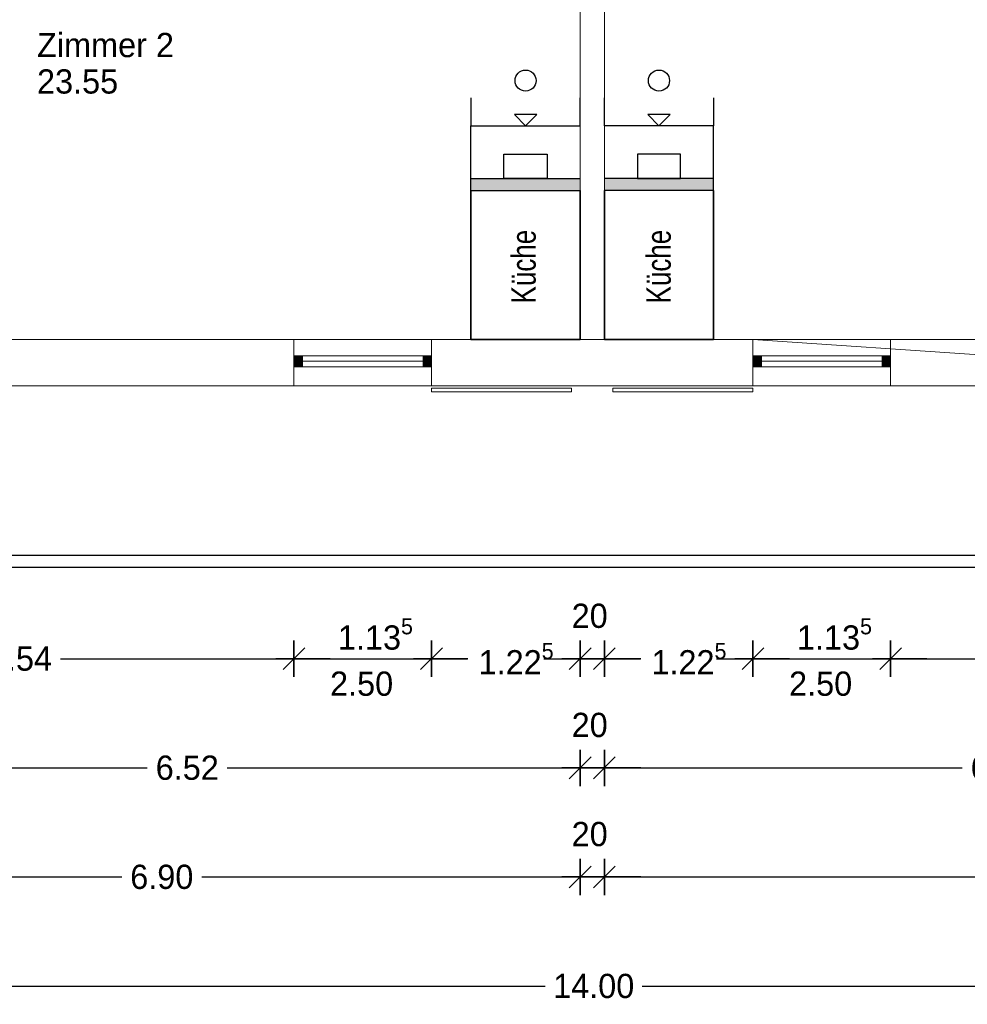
# Model space of a CAD drawing. Header units: metres. Extents: x -13 to 178, y 23 to 52.
# Tile 2 of 9: x 161.08 to 168.89, y 23.38 to 31.5. Entities that reach past the tile are written whole.
import ezdxf

# ---------------------------------------------------------------- set-up
doc = ezdxf.new("R2010")
doc.units = ezdxf.units.M
doc.header["$XCLIPFRAME"] = 2
doc.header["$PDMODE"] = 65
doc.linetypes.add('AUSGEZOGEN', pattern=[0])
for name, color, linetype, lineweight in [('Allgemein01', 7, 'AUSGEZOGEN', 13), ('Allgemein03', 7, 'AUSGEZOGEN', 25), ('Bolzen', 12, 'AUSGEZOGEN', 25), ('Design', 7, 'AUSGEZOGEN', 18), ('Fenster', 7, 'AUSGEZOGEN', 13), ('Fensterbank', 7, 'AUSGEZOGEN', 13), ('Pfosten_ Stützen', 7, 'AUSGEZOGEN', 13), ('Standard', 7, 'AUSGEZOGEN', 25), ('Treppe', 7, 'AUSGEZOGEN', 13), ('Verschattung', 7, 'AUSGEZOGEN', 13), ('Wand Holz nicht tragend', 7, 'AUSGEZOGEN', 13), ('Wand Holz tragend', 7, 'AUSGEZOGEN', 13)]:
    doc.layers.add(name, color=color, linetype=linetype, lineweight=lineweight)
doc.styles.add('Posterama Text Light', font='txt')
doc.dimstyles.new('DIMSTYLE_3', dxfattribs={"dimtxt": 0.2, "dimasz": 0.3, "dimexe": 0, "dimexo": 1e-06, "dimgap": 0.1, "dimtad": 0, "dimdec": 3, "dimrnd": 0.005, "dimzin": 0, "dimdsep": 46, "dimtxsty": 'Posterama Text Light', "dimblk1": 'ALL_ML_STRICH', "dimblk2": 'ALL_ML_STRICH', "dimsah": 1, "dimcen": 0, "dimse1": 1, "dimse2": 1, "dimclrd": 7, "dimclre": 7, "dimclrt": 7, "dimadec": 0, "dimazin": 0, "dimtfac": 1, "dimtdec": 0, "dimtix": 1, "dimtmove": 2, "dimatfit": 3, "dimfxl": 0, "dimtzin": 0, "dimlwd": 0, "dimlwe": 25, "dimarcsym": 0})
doc.dimstyles.new('DIMSTYLE_5', dxfattribs={"dimtxt": 0.2, "dimasz": 0.3, "dimexe": 0, "dimexo": 1e-06, "dimgap": 0.1, "dimtad": 0, "dimrnd": 0.005, "dimzin": 0, "dimdsep": 46, "dimtxsty": 'Posterama Text Light', "dimblk1": 'ALL_ML_STRICH', "dimblk2": 'ALL_ML_STRICH', "dimsah": 1, "dimcen": 0, "dimse1": 1, "dimse2": 1, "dimclrd": 7, "dimclre": 7, "dimclrt": 7, "dimadec": 0, "dimazin": 0, "dimtfac": 1, "dimtdec": 0, "dimtix": 1, "dimtmove": 2, "dimatfit": 3, "dimfxl": 0, "dimtzin": 0, "dimlwd": 0, "dimlwe": 25, "dimarcsym": 0})
doc.dimstyles.new('DIMSTYLE_6', dxfattribs={"dimtxt": 0.2, "dimasz": 0.3, "dimexe": 0, "dimexo": 1e-06, "dimgap": 0.1, "dimtad": 2, "dimdec": 1, "dimlfac": 100, "dimrnd": 0.5, "dimzin": 0, "dimdsep": 46, "dimtxsty": 'Posterama Text Light', "dimblk1": 'ALL_ML_STRICH', "dimblk2": 'ALL_ML_STRICH', "dimsah": 1, "dimcen": 0, "dimse1": 1, "dimse2": 1, "dimclrd": 7, "dimclre": 7, "dimclrt": 7, "dimadec": 0, "dimazin": 0, "dimtfac": 1, "dimtdec": 0, "dimtix": 1, "dimtmove": 2, "dimatfit": 3, "dimfxl": 0, "dimtvp": 1.2, "dimtzin": 0, "dimlwd": 0, "dimlwe": 25, "dimarcsym": 0})
doc.dimstyles.new('DIMSTYLE_7', dxfattribs={"dimtxt": 0.2, "dimasz": 0.3, "dimexe": 0, "dimexo": 1e-06, "dimgap": 0.1, "dimtad": 0, "dimrnd": 0.005, "dimzin": 0, "dimdsep": 46, "dimtxsty": 'Posterama Text Light', "dimblk1": 'ALL_ML_STRICH', "dimblk2": 'ALL_ML_STRICH', "dimsah": 1, "dimcen": 0, "dimse1": 1, "dimse2": 1, "dimclrd": 7, "dimclre": 7, "dimclrt": 7, "dimadec": 0, "dimazin": 0, "dimtfac": 1, "dimtdec": 0, "dimtix": 1, "dimtmove": 2, "dimatfit": 3, "dimfxl": 0, "dimtzin": 0, "dimlwd": 0, "dimlwe": 25, "dimarcsym": 0})
doc.dimstyles.new('DIMSTYLE_8', dxfattribs={"dimtxt": 0.2, "dimasz": 0.3, "dimexe": 0, "dimexo": 1e-06, "dimgap": 0.1, "dimtad": 2, "dimdec": 3, "dimrnd": 0.005, "dimzin": 0, "dimdsep": 46, "dimtxsty": 'Posterama Text Light', "dimblk1": 'ALL_ML_STRICH', "dimblk2": 'ALL_ML_STRICH', "dimsah": 1, "dimcen": 0, "dimse1": 1, "dimse2": 1, "dimclrd": 7, "dimclre": 7, "dimclrt": 7, "dimadec": 0, "dimazin": 0, "dimtfac": 1, "dimtdec": 0, "dimtix": 1, "dimtmove": 2, "dimatfit": 3, "dimfxl": 0, "dimtzin": 0, "dimlwd": 0, "dimlwe": 25, "dimarcsym": 0})
doc.dimstyles.new('DIMSTYLE_9', dxfattribs={"dimtxt": 0.2, "dimasz": 0.3, "dimexe": 0, "dimexo": 1e-06, "dimgap": 0.1, "dimtad": 2, "dimdec": 3, "dimrnd": 0.005, "dimzin": 0, "dimdsep": 46, "dimtxsty": 'Posterama Text Light', "dimblk1": 'ALL_ML_STRICH', "dimblk2": 'ALL_ML_STRICH', "dimsah": 1, "dimcen": 0, "dimse1": 1, "dimse2": 1, "dimclrd": 7, "dimclre": 7, "dimclrt": 7, "dimadec": 0, "dimazin": 0, "dimtfac": 1, "dimtdec": 0, "dimtix": 1, "dimtmove": 2, "dimatfit": 3, "dimfxl": 0, "dimtzin": 0, "dimlwd": 0, "dimlwe": 25, "dimarcsym": 0})
picture_1 = doc.add_image_def('image1.jpg', size_in_pixel=(256, 256))

# ---------------------------------------------------------------- blocks, each defined once
blk = doc.blocks.new('ALL_ML_STRICH')
at = {"color": 0, "linetype": 'ByBlock', "lineweight": -2}
for p, q in [((-0.3, -0.3), (0.3, 0.3)), ((0, -0.5), (0, 0.5)), ((-1, 0), (0.5, 0))]:
    blk.add_line(p, q, dxfattribs=at)
blk = doc.blocks.new('*D16')
at = {"layer": 'DEFPOINTS', "color": 7, "linetype": 'AUSGEZOGEN', "lineweight": 25}
for p in [(159.1778, 28.8619), (165.6978, 28.8619), (159.1778, 25.33)]:
    blk.add_point(p, dxfattribs=at)
at = {"layer": 'Standard', "color": 7, "linetype": 'AUSGEZOGEN', "lineweight": -2}
for p, q in [((159.1778, 25.33), (162.1284, 25.33)), ((162.7884, 25.33), (165.6978, 25.33))]:
    blk.add_line(p, q, dxfattribs=at)
at = {"layer": 'Standard', "color": 7, "linetype": 'AUSGEZOGEN', "lineweight": 25, "xscale": 0.3, "yscale": 0.3, "zscale": 0.3, "rotation": 180}
blk.add_blockref('ALL_ML_STRICH', (159.1778, 25.33), dxfattribs=at)
at = {"layer": 'Standard', "color": 7, "linetype": 'AUSGEZOGEN', "lineweight": 25, "xscale": 0.3, "yscale": 0.3, "zscale": 0.3}
blk.add_blockref('ALL_ML_STRICH', (165.6978, 25.33), dxfattribs=at)
at = {"layer": 'Standard', "color": 7, "linetype": 'AUSGEZOGEN', "lineweight": 25, "insert": (162.4584, 25.33), "char_height": 0.2, "width": 0.8, "attachment_point": 5, "style": 'Posterama Text Light'}
blk.add_mtext('\\A1;{\\A1;{6.52\\H0.132000;\\S^ ;}}', dxfattribs=at)
blk = doc.blocks.new('*D17')
at = {"layer": 'DEFPOINTS', "color": 7, "linetype": 'AUSGEZOGEN', "lineweight": 25}
for p in [(165.6978, 28.8619), (165.8978, 28.8619), (165.6978, 25.33)]:
    blk.add_point(p, dxfattribs=at)
at = {"layer": 'Standard', "color": 7, "linetype": 'AUSGEZOGEN', "lineweight": -2}
blk.add_line((165.6978, 25.33), (165.8978, 25.33), dxfattribs=at)
at = {"layer": 'Standard', "color": 7, "linetype": 'AUSGEZOGEN', "lineweight": 25, "xscale": 0.3, "yscale": 0.3, "zscale": 0.3, "rotation": 180}
blk.add_blockref('ALL_ML_STRICH', (165.6978, 25.33), dxfattribs=at)
at = {"layer": 'Standard', "color": 7, "linetype": 'AUSGEZOGEN', "lineweight": 25, "xscale": 0.3, "yscale": 0.3, "zscale": 0.3}
blk.add_blockref('ALL_ML_STRICH', (165.8978, 25.33), dxfattribs=at)
at = {"layer": 'Standard', "color": 7, "linetype": 'AUSGEZOGEN', "lineweight": 25, "insert": (165.7766, 25.6828), "char_height": 0.2, "width": 0.8, "attachment_point": 5, "style": 'Posterama Text Light'}
blk.add_mtext('\\A1;{\\A1;{20\\H0.132000;\\S^ ;}}', dxfattribs=at)
blk = doc.blocks.new('*D18')
at = {"layer": 'DEFPOINTS', "color": 7, "linetype": 'AUSGEZOGEN', "lineweight": 25}
for p in [(165.8978, 28.8619), (172.4178, 28.8619), (165.8978, 25.33)]:
    blk.add_point(p, dxfattribs=at)
at = {"layer": 'Standard', "color": 7, "linetype": 'AUSGEZOGEN', "lineweight": -2}
for p, q in [((165.8978, 25.33), (168.8484, 25.33)), ((169.5084, 25.33), (172.4178, 25.33))]:
    blk.add_line(p, q, dxfattribs=at)
at = {"layer": 'Standard', "color": 7, "linetype": 'AUSGEZOGEN', "lineweight": 25, "xscale": 0.3, "yscale": 0.3, "zscale": 0.3, "rotation": 180}
blk.add_blockref('ALL_ML_STRICH', (165.8978, 25.33), dxfattribs=at)
at = {"layer": 'Standard', "color": 7, "linetype": 'AUSGEZOGEN', "lineweight": 25, "xscale": 0.3, "yscale": 0.3, "zscale": 0.3}
blk.add_blockref('ALL_ML_STRICH', (172.4178, 25.33), dxfattribs=at)
at = {"layer": 'Standard', "color": 7, "linetype": 'AUSGEZOGEN', "lineweight": 25, "insert": (169.1784, 25.33), "char_height": 0.2, "width": 0.8, "attachment_point": 5, "style": 'Posterama Text Light'}
blk.add_mtext('\\A1;{\\A1;{6.52\\H0.132000;\\S^ ;}}', dxfattribs=at)
blk = doc.blocks.new('*D20')
at = {"layer": 'DEFPOINTS', "color": 7, "linetype": 'AUSGEZOGEN', "lineweight": 25}
for p in [(165.6978, 28.8619), (158.7978, 28.4819), (158.7978, 24.43)]:
    blk.add_point(p, dxfattribs=at)
at = {"layer": 'Standard', "color": 7, "linetype": 'AUSGEZOGEN', "lineweight": -2}
for p, q in [((158.7978, 24.43), (161.9184, 24.43)), ((162.5784, 24.43), (165.6978, 24.43))]:
    blk.add_line(p, q, dxfattribs=at)
at = {"layer": 'Standard', "color": 7, "linetype": 'AUSGEZOGEN', "lineweight": 25, "xscale": 0.3, "yscale": 0.3, "zscale": 0.3, "rotation": 180}
blk.add_blockref('ALL_ML_STRICH', (158.7978, 24.43), dxfattribs=at)
at = {"layer": 'Standard', "color": 7, "linetype": 'AUSGEZOGEN', "lineweight": 25, "xscale": 0.3, "yscale": 0.3, "zscale": 0.3}
blk.add_blockref('ALL_ML_STRICH', (165.6978, 24.43), dxfattribs=at)
at = {"layer": 'Standard', "color": 7, "linetype": 'AUSGEZOGEN', "lineweight": 25, "insert": (162.2484, 24.43), "char_height": 0.2, "width": 0.8, "attachment_point": 5, "style": 'Posterama Text Light'}
blk.add_mtext('\\A1;{\\A1;{6.90\\H0.132000;\\S^ ;}}', dxfattribs=at)
blk = doc.blocks.new('*D21')
at = {"layer": 'DEFPOINTS', "color": 7, "linetype": 'AUSGEZOGEN', "lineweight": 25}
for p in [(165.6978, 28.8619), (165.8978, 28.8619), (165.6978, 24.43)]:
    blk.add_point(p, dxfattribs=at)
at = {"layer": 'Standard', "color": 7, "linetype": 'AUSGEZOGEN', "lineweight": -2}
blk.add_line((165.6978, 24.43), (165.8978, 24.43), dxfattribs=at)
at = {"layer": 'Standard', "color": 7, "linetype": 'AUSGEZOGEN', "lineweight": 25, "xscale": 0.3, "yscale": 0.3, "zscale": 0.3, "rotation": 180}
blk.add_blockref('ALL_ML_STRICH', (165.6978, 24.43), dxfattribs=at)
at = {"layer": 'Standard', "color": 7, "linetype": 'AUSGEZOGEN', "lineweight": 25, "xscale": 0.3, "yscale": 0.3, "zscale": 0.3}
blk.add_blockref('ALL_ML_STRICH', (165.8978, 24.43), dxfattribs=at)
at = {"layer": 'Standard', "color": 7, "linetype": 'AUSGEZOGEN', "lineweight": 25, "insert": (165.7766, 24.7828), "char_height": 0.2, "width": 0.8, "attachment_point": 5, "style": 'Posterama Text Light'}
blk.add_mtext('\\A1;{\\A1;{20\\H0.132000;\\S^ ;}}', dxfattribs=at)
blk = doc.blocks.new('*D22')
at = {"layer": 'DEFPOINTS', "color": 7, "linetype": 'AUSGEZOGEN', "lineweight": 25}
for p in [(165.8978, 28.8619), (172.7978, 28.4819), (165.8978, 24.43)]:
    blk.add_point(p, dxfattribs=at)
at = {"layer": 'Standard', "color": 7, "linetype": 'AUSGEZOGEN', "lineweight": -2}
for p, q in [((165.8978, 24.43), (169.0184, 24.43)), ((169.6784, 24.43), (172.7978, 24.43))]:
    blk.add_line(p, q, dxfattribs=at)
at = {"layer": 'Standard', "color": 7, "linetype": 'AUSGEZOGEN', "lineweight": 25, "xscale": 0.3, "yscale": 0.3, "zscale": 0.3, "rotation": 180}
blk.add_blockref('ALL_ML_STRICH', (165.8978, 24.43), dxfattribs=at)
at = {"layer": 'Standard', "color": 7, "linetype": 'AUSGEZOGEN', "lineweight": 25, "xscale": 0.3, "yscale": 0.3, "zscale": 0.3}
blk.add_blockref('ALL_ML_STRICH', (172.7978, 24.43), dxfattribs=at)
at = {"layer": 'Standard', "color": 7, "linetype": 'AUSGEZOGEN', "lineweight": 25, "insert": (169.3484, 24.43), "char_height": 0.2, "width": 0.8, "attachment_point": 5, "style": 'Posterama Text Light'}
blk.add_mtext('\\A1;{\\A1;{6.90\\H0.132000;\\S^ ;}}', dxfattribs=at)
blk = doc.blocks.new('*D23')
at = {"layer": 'DEFPOINTS', "color": 7, "linetype": 'AUSGEZOGEN', "lineweight": 25}
for p in [(158.7978, 28.4819), (172.7978, 28.4819), (158.7978, 23.53)]:
    blk.add_point(p, dxfattribs=at)
at = {"layer": 'Standard', "color": 7, "linetype": 'AUSGEZOGEN', "lineweight": -2}
for p, q in [((158.7978, 23.53), (165.4096, 23.53)), ((166.2096, 23.53), (172.7978, 23.53))]:
    blk.add_line(p, q, dxfattribs=at)
at = {"layer": 'Standard', "color": 7, "linetype": 'AUSGEZOGEN', "lineweight": 25, "xscale": 0.3, "yscale": 0.3, "zscale": 0.3, "rotation": 180}
blk.add_blockref('ALL_ML_STRICH', (158.7978, 23.53), dxfattribs=at)
at = {"layer": 'Standard', "color": 7, "linetype": 'AUSGEZOGEN', "lineweight": 25, "xscale": 0.3, "yscale": 0.3, "zscale": 0.3}
blk.add_blockref('ALL_ML_STRICH', (172.7978, 23.53), dxfattribs=at)
at = {"layer": 'Standard', "color": 7, "linetype": 'AUSGEZOGEN', "lineweight": 25, "insert": (165.8096, 23.53), "char_height": 0.2, "width": 1, "attachment_point": 5, "style": 'Posterama Text Light'}
blk.add_mtext('\\A1;{\\A1;{14.00\\H0.132000;\\S^ ;}}', dxfattribs=at)
blk = doc.blocks.new('*D28')
at = {"layer": 'DEFPOINTS', "color": 7, "linetype": 'AUSGEZOGEN', "lineweight": 25}
for p in [(158.7978, 28.4819), (163.3378, 28.4819), (158.7978, 26.23)]:
    blk.add_point(p, dxfattribs=at)
at = {"layer": 'Standard', "color": 7, "linetype": 'AUSGEZOGEN', "lineweight": -2}
for p, q in [((158.7978, 26.23), (160.753, 26.23)), ((161.413, 26.23), (163.3378, 26.23))]:
    blk.add_line(p, q, dxfattribs=at)
at = {"layer": 'Standard', "color": 7, "linetype": 'AUSGEZOGEN', "lineweight": 25, "xscale": 0.3, "yscale": 0.3, "zscale": 0.3, "rotation": 180}
blk.add_blockref('ALL_ML_STRICH', (158.7978, 26.23), dxfattribs=at)
at = {"layer": 'Standard', "color": 7, "linetype": 'AUSGEZOGEN', "lineweight": 25, "xscale": 0.3, "yscale": 0.3, "zscale": 0.3}
blk.add_blockref('ALL_ML_STRICH', (163.3378, 26.23), dxfattribs=at)
at = {"layer": 'Standard', "color": 7, "linetype": 'AUSGEZOGEN', "lineweight": 25, "insert": (161.083, 26.23), "char_height": 0.2, "width": 0.8, "attachment_point": 5, "style": 'Posterama Text Light'}
blk.add_mtext('\\A1;{\\A1;{4.54\\H0.132000;\\S^ ;}}', dxfattribs=at)
blk = doc.blocks.new('*D29')
at = {"layer": 'DEFPOINTS', "color": 7, "linetype": 'AUSGEZOGEN', "lineweight": 25}
for p in [(163.3378, 28.4819), (164.4728, 28.4819), (163.3378, 26.23)]:
    blk.add_point(p, dxfattribs=at)
at = {"layer": 'Standard', "color": 7, "linetype": 'AUSGEZOGEN', "lineweight": -2}
blk.add_line((163.3378, 26.23), (164.4728, 26.23), dxfattribs=at)
at = {"layer": 'Standard', "color": 7, "linetype": 'AUSGEZOGEN', "lineweight": 25, "xscale": 0.3, "yscale": 0.3, "zscale": 0.3, "rotation": 180}
blk.add_blockref('ALL_ML_STRICH', (163.3378, 26.23), dxfattribs=at)
at = {"layer": 'Standard', "color": 7, "linetype": 'AUSGEZOGEN', "lineweight": 25, "xscale": 0.3, "yscale": 0.3, "zscale": 0.3}
blk.add_blockref('ALL_ML_STRICH', (164.4728, 26.23), dxfattribs=at)
at = {"layer": 'Standard', "color": 7, "linetype": 'AUSGEZOGEN', "lineweight": 25, "insert": (164.0099, 26.4328), "char_height": 0.2, "width": 1, "attachment_point": 5, "style": 'Posterama Text Light'}
blk.add_mtext('\\A1;{\\A1;{1.13\\H0.132000;\\S5^ ;}}', dxfattribs=at)
at = {"layer": 'Standard', "color": 7, "linetype": 'AUSGEZOGEN', "lineweight": 25, "insert": (163.6357, 26.1244), "char_height": 0.2, "width": 0.01, "attachment_point": 1, "line_spacing_factor": 0.60241, "style": 'Posterama Text Light'}
blk.add_mtext('\\A1;{2.50\\H0.132000;\\S^ ;}', dxfattribs=at)
blk = doc.blocks.new('*D30')
at = {"layer": 'DEFPOINTS', "color": 7, "linetype": 'AUSGEZOGEN', "lineweight": 25}
for p in [(165.6978, 28.8619), (164.4728, 28.4819), (164.4728, 26.23)]:
    blk.add_point(p, dxfattribs=at)
at = {"layer": 'Standard', "color": 7, "linetype": 'AUSGEZOGEN', "lineweight": -2}
for p, q in [((164.4728, 26.23), (164.7699, 26.23)), ((165.5699, 26.23), (165.6978, 26.23))]:
    blk.add_line(p, q, dxfattribs=at)
at = {"layer": 'Standard', "color": 7, "linetype": 'AUSGEZOGEN', "lineweight": 25, "xscale": 0.3, "yscale": 0.3, "zscale": 0.3, "rotation": 180}
blk.add_blockref('ALL_ML_STRICH', (164.4728, 26.23), dxfattribs=at)
at = {"layer": 'Standard', "color": 7, "linetype": 'AUSGEZOGEN', "lineweight": 25, "xscale": 0.3, "yscale": 0.3, "zscale": 0.3}
blk.add_blockref('ALL_ML_STRICH', (165.6978, 26.23), dxfattribs=at)
at = {"layer": 'Standard', "color": 7, "linetype": 'AUSGEZOGEN', "lineweight": 25, "insert": (165.1699, 26.23), "char_height": 0.2, "width": 1, "attachment_point": 5, "style": 'Posterama Text Light'}
blk.add_mtext('\\A1;{\\A1;{1.22\\H0.132000;\\S5^ ;}}', dxfattribs=at)
blk = doc.blocks.new('*D31')
at = {"layer": 'DEFPOINTS', "color": 7, "linetype": 'AUSGEZOGEN', "lineweight": 25}
for p in [(165.6978, 28.8619), (165.8978, 28.8619), (165.6978, 26.23)]:
    blk.add_point(p, dxfattribs=at)
at = {"layer": 'Standard', "color": 7, "linetype": 'AUSGEZOGEN', "lineweight": -2}
blk.add_line((165.6978, 26.23), (165.8978, 26.23), dxfattribs=at)
at = {"layer": 'Standard', "color": 7, "linetype": 'AUSGEZOGEN', "lineweight": 25, "xscale": 0.3, "yscale": 0.3, "zscale": 0.3, "rotation": 180}
blk.add_blockref('ALL_ML_STRICH', (165.6978, 26.23), dxfattribs=at)
at = {"layer": 'Standard', "color": 7, "linetype": 'AUSGEZOGEN', "lineweight": 25, "xscale": 0.3, "yscale": 0.3, "zscale": 0.3}
blk.add_blockref('ALL_ML_STRICH', (165.8978, 26.23), dxfattribs=at)
at = {"layer": 'Standard', "color": 7, "linetype": 'AUSGEZOGEN', "lineweight": 25, "insert": (165.7766, 26.5828), "char_height": 0.2, "width": 0.8, "attachment_point": 5, "style": 'Posterama Text Light'}
blk.add_mtext('\\A1;{\\A1;{20\\H0.132000;\\S^ ;}}', dxfattribs=at)
blk = doc.blocks.new('*D32')
at = {"layer": 'DEFPOINTS', "color": 7, "linetype": 'AUSGEZOGEN', "lineweight": 25}
for p in [(165.8978, 28.8619), (167.1228, 28.4819), (165.8978, 26.23)]:
    blk.add_point(p, dxfattribs=at)
at = {"layer": 'Standard', "color": 7, "linetype": 'AUSGEZOGEN', "lineweight": -2}
for p, q in [((165.8978, 26.23), (166.1949, 26.23)), ((166.9949, 26.23), (167.1228, 26.23))]:
    blk.add_line(p, q, dxfattribs=at)
at = {"layer": 'Standard', "color": 7, "linetype": 'AUSGEZOGEN', "lineweight": 25, "xscale": 0.3, "yscale": 0.3, "zscale": 0.3, "rotation": 180}
blk.add_blockref('ALL_ML_STRICH', (165.8978, 26.23), dxfattribs=at)
at = {"layer": 'Standard', "color": 7, "linetype": 'AUSGEZOGEN', "lineweight": 25, "xscale": 0.3, "yscale": 0.3, "zscale": 0.3}
blk.add_blockref('ALL_ML_STRICH', (167.1228, 26.23), dxfattribs=at)
at = {"layer": 'Standard', "color": 7, "linetype": 'AUSGEZOGEN', "lineweight": 25, "insert": (166.5949, 26.23), "char_height": 0.2, "width": 1, "attachment_point": 5, "style": 'Posterama Text Light'}
blk.add_mtext('\\A1;{\\A1;{1.22\\H0.132000;\\S5^ ;}}', dxfattribs=at)
blk = doc.blocks.new('*D33')
at = {"layer": 'DEFPOINTS', "color": 7, "linetype": 'AUSGEZOGEN', "lineweight": 25}
for p in [(167.1228, 28.4819), (168.2578, 28.4819), (167.1228, 26.23)]:
    blk.add_point(p, dxfattribs=at)
at = {"layer": 'Standard', "color": 7, "linetype": 'AUSGEZOGEN', "lineweight": -2}
blk.add_line((167.1228, 26.23), (168.2578, 26.23), dxfattribs=at)
at = {"layer": 'Standard', "color": 7, "linetype": 'AUSGEZOGEN', "lineweight": 25, "xscale": 0.3, "yscale": 0.3, "zscale": 0.3, "rotation": 180}
blk.add_blockref('ALL_ML_STRICH', (167.1228, 26.23), dxfattribs=at)
at = {"layer": 'Standard', "color": 7, "linetype": 'AUSGEZOGEN', "lineweight": 25, "xscale": 0.3, "yscale": 0.3, "zscale": 0.3}
blk.add_blockref('ALL_ML_STRICH', (168.2578, 26.23), dxfattribs=at)
at = {"layer": 'Standard', "color": 7, "linetype": 'AUSGEZOGEN', "lineweight": 25, "insert": (167.7949, 26.4328), "char_height": 0.2, "width": 1, "attachment_point": 5, "style": 'Posterama Text Light'}
blk.add_mtext('\\A1;{\\A1;{1.13\\H0.132000;\\S5^ ;}}', dxfattribs=at)
at = {"layer": 'Standard', "color": 7, "linetype": 'AUSGEZOGEN', "lineweight": 25, "insert": (167.4207, 26.1244), "char_height": 0.2, "width": 0.01, "attachment_point": 1, "line_spacing_factor": 0.60241, "style": 'Posterama Text Light'}
blk.add_mtext('\\A1;{2.50\\H0.132000;\\S^ ;}', dxfattribs=at)
blk = doc.blocks.new('*D34')
at = {"layer": 'DEFPOINTS', "color": 7, "linetype": 'AUSGEZOGEN', "lineweight": 25}
for p in [(168.2578, 28.4819), (172.7978, 28.4819), (168.2578, 26.23)]:
    blk.add_point(p, dxfattribs=at)
at = {"layer": 'Standard', "color": 7, "linetype": 'AUSGEZOGEN', "lineweight": -2}
for p, q in [((168.2578, 26.23), (170.213, 26.23)), ((170.873, 26.23), (172.7978, 26.23))]:
    blk.add_line(p, q, dxfattribs=at)
at = {"layer": 'Standard', "color": 7, "linetype": 'AUSGEZOGEN', "lineweight": 25, "xscale": 0.3, "yscale": 0.3, "zscale": 0.3, "rotation": 180}
blk.add_blockref('ALL_ML_STRICH', (168.2578, 26.23), dxfattribs=at)
at = {"layer": 'Standard', "color": 7, "linetype": 'AUSGEZOGEN', "lineweight": 25, "xscale": 0.3, "yscale": 0.3, "zscale": 0.3}
blk.add_blockref('ALL_ML_STRICH', (172.7978, 26.23), dxfattribs=at)
at = {"layer": 'Standard', "color": 7, "linetype": 'AUSGEZOGEN', "lineweight": 25, "insert": (170.543, 26.23), "char_height": 0.2, "width": 0.8, "attachment_point": 5, "style": 'Posterama Text Light'}
blk.add_mtext('\\A1;{\\A1;{4.54\\H0.132000;\\S^ ;}}', dxfattribs=at)

msp = doc.modelspace()

# ---------------------------------------------------------------- hatches: boundary and pattern name
at = {"layer": 'Design', "linetype": 'AUSGEZOGEN', "lineweight": 25}
msp.add_hatch(color=254, dxfattribs=at).paths.add_polyline_path([(165.6978, 30.1919), (164.7958, 30.1919), (164.7958, 30.0919), (165.6978, 30.0919)])
msp.add_hatch(color=254, dxfattribs=at).paths.add_polyline_path([(165.8978, 30.1919), (166.7998, 30.1919), (166.7998, 30.0919), (165.8978, 30.0919)], flags=16)
at = {"layer": 'Fenster'}
for points in [[(163.4078, 28.6369), (163.3378, 28.6369), (163.3378, 28.7289), (163.4078, 28.7289)], [(164.4728, 28.6369), (164.4028, 28.6369), (164.4028, 28.7289), (164.4728, 28.7289)], [(167.1228, 28.6369), (167.1928, 28.6369), (167.1928, 28.7289), (167.1228, 28.7289)], [(168.1878, 28.6369), (168.2578, 28.6369), (168.2578, 28.7289), (168.1878, 28.7289)]]:
    msp.add_hatch(color=9, dxfattribs=at).paths.add_polyline_path(points, flags=0)

# ---------------------------------------------------------------- linework, layer by layer
at = {"layer": 'Allgemein01', "color": 252, "linetype": 'AUSGEZOGEN', "lineweight": 25}
for points in [[(165.4258, 30.1919), (165.0698, 30.1919), (165.0698, 30.3919), (165.4258, 30.3919), (165.4258, 30.1919)], [(166.1698, 30.1919), (166.5258, 30.1919), (166.5258, 30.3919), (166.1698, 30.3919), (166.1698, 30.1919)]]:
    msp.add_lwpolyline(points, close=True, dxfattribs=at)
for centre in [(165.2478, 30.9983), (166.3478, 30.9983)]:
    msp.add_circle(centre, 0.0869, dxfattribs=at)
at = {"layer": 'Allgemein03', "color": 252, "linetype": 'AUSGEZOGEN', "lineweight": 25}
for p, q in [((164.7958, 30.0919), (165.6978, 30.0919)), ((166.7998, 30.0919), (165.8978, 30.0919))]:
    msp.add_line(p, q, dxfattribs=at)
for points in [[(164.7959, 30.1918), (164.7958, 30.1919), (165.6978, 30.1919)], [(166.7996, 30.1918), (166.7998, 30.1919), (165.8978, 30.1919)]]:
    msp.add_lwpolyline(points, dxfattribs=at)
at = {"layer": 'Allgemein03', "color": 7, "linetype": 'AUSGEZOGEN', "lineweight": 25}
for points in [[(165.6978, 30.0919), (165.6978, 28.8619), (164.7978, 28.8619), (164.7978, 30.0919), (164.7978, 28.8619), (165.6978, 28.8619), (165.6978, 30.0919)], [(165.8978, 30.0919), (165.8978, 28.8619), (166.7978, 28.8619), (166.7978, 30.0919), (166.7978, 28.8619), (165.8978, 28.8619), (165.8978, 30.0919)]]:
    msp.add_lwpolyline(points, close=True, dxfattribs=at)
at = {"layer": 'Bolzen', "color": 7, "linetype": 'AUSGEZOGEN', "lineweight": 25}
for p, q in [((164.7978, 30.0919), (164.7978, 30.6252)), ((166.7978, 30.0919), (166.7978, 30.6252)), ((164.7978, 30.0919), (165.6978, 30.0919)), ((166.7978, 30.0919), (165.8978, 30.0919))]:
    msp.add_line(p, q, dxfattribs=at)
for points in [[(164.7978, 30.8552), (164.7978, 30.6252), (165.6978, 30.6252), (165.6978, 30.8552)], [(166.7978, 30.8552), (166.7978, 30.6252), (165.8978, 30.6252), (165.8978, 30.8552)]]:
    msp.add_lwpolyline(points, dxfattribs=at)
at = {"layer": 'Fenster'}
for points in [[(163.4078, 28.6369), (163.3378, 28.6369), (163.3378, 28.7289), (163.4078, 28.7289), (163.4078, 28.6369)], [(164.4028, 28.6369), (163.4078, 28.6369), (163.4078, 28.7289), (164.4028, 28.7289), (164.4028, 28.6369)], [(164.4728, 28.6369), (164.4028, 28.6369), (164.4028, 28.7289), (164.4728, 28.7289), (164.4728, 28.6369)], [(167.1228, 28.6369), (167.1928, 28.6369), (167.1928, 28.7289), (167.1228, 28.7289), (167.1228, 28.6369)], [(167.1928, 28.6369), (168.1878, 28.6369), (168.1878, 28.7289), (167.1928, 28.7289), (167.1928, 28.6369)], [(168.1878, 28.6369), (168.2578, 28.6369), (168.2578, 28.7289), (168.1878, 28.7289), (168.1878, 28.6369)]]:
    msp.add_lwpolyline(points, close=True, dxfattribs=at)
for points in [[(164.4028, 28.6829, 3.4), (163.4078, 28.6829, 3.4), (163.4078, 28.6829, 5.76), (164.4028, 28.6829, 5.76)], [(167.1928, 28.6829, 3.4), (168.1878, 28.6829, 3.4), (168.1878, 28.6829, 5.76), (167.1928, 28.6829, 5.76)]]:
    msp.add_3dface(points, dxfattribs=at)
at = {"layer": 'Fensterbank', "color": 7, "linetype": 'AUSGEZOGEN', "lineweight": 18}
for p, q in [((164.4728, 28.8619), (163.3378, 28.8619)), ((167.1228, 28.8619), (168.2578, 28.8619)), ((164.4728, 28.4819), (163.3378, 28.4819)), ((167.1228, 28.4819), (168.2578, 28.4819))]:
    msp.add_line(p, q, dxfattribs=at)
at = {"layer": 'Standard', "color": 7, "linetype": 'AUSGEZOGEN', "lineweight": 25}
for points in [[(157.2978, 26.9819), (157.2978, 47.9848), (174.2978, 47.9848), (174.2978, 26.9819), (157.2978, 26.9819)], [(157.2978, 26.9819), (157.2978, 47.9848), (174.2978, 47.9848), (174.2978, 26.9819), (157.2978, 26.9819)], [(157.3978, 27.0819), (157.3978, 47.8848), (174.1978, 47.8848), (174.1978, 27.0819), (157.3978, 27.0819)], [(157.3978, 27.0819), (157.3978, 47.8848), (174.1978, 47.8848), (174.1978, 27.0819), (157.3978, 27.0819)]]:
    msp.add_lwpolyline(points, close=True, dxfattribs=at)
at = {"layer": 'Treppe', "color": 7, "linetype": 'AUSGEZOGEN', "lineweight": 25}
for points in [[(165.2478, 30.6252), (165.3398, 30.7172), (165.1558, 30.7172), (165.2478, 30.6252)], [(166.3478, 30.6252), (166.4398, 30.7172), (166.2558, 30.7172), (166.3478, 30.6252)]]:
    msp.add_lwpolyline(points, close=True, dxfattribs=at)
at = {"layer": 'Verschattung'}
for points in [[(165.6278, 28.4319), (164.4728, 28.4319), (164.4728, 28.4619), (165.6278, 28.4619), (165.6278, 28.4319)], [(165.9678, 28.4319), (167.1228, 28.4319), (167.1228, 28.4619), (165.9678, 28.4619), (165.9678, 28.4319)]]:
    msp.add_lwpolyline(points, close=True, dxfattribs=at)

# ---------------------------------------------------------------- texts
at = {"layer": 'Pfosten_ Stützen', "color": 7, "linetype": 'AUSGEZOGEN', "lineweight": 25, "char_height": 0.2, "width": 0.72, "attachment_point": 8, "rotation": 90, "style": 'Posterama Text Light'}
for insert in [(165.3344, 29.464), (166.4478, 29.464)]:
    msp.add_mtext('\\A1;{\\fPosterama Text Light|i0|b0;\\H0.200000;\\W0.800000;\\C7;Küche}\\P', dxfattribs=dict(at, insert=insert))
at = {"layer": 'Standard', "color": 7, "linetype": 'AUSGEZOGEN', "lineweight": 25, "char_height": 0.2, "attachment_point": 1, "style": 'Posterama Text Light'}
for s, insert, width in [('\\A1;{\\fPosterama Text Light|i0|b0;\\H0.200000;\\W1.000000;\\C7;Zimmer 2}\\P', (161.2195, 31.3914), 1.3), ('\\A1;{\\fPosterama Text Light|i0|b0;\\H0.200000;\\W1.000000;\\C7;23.55}\\P', (161.2195, 31.0911), 0.783333)]:
    msp.add_mtext(s, dxfattribs=dict(at, insert=insert, width=width))

# ---------------------------------------------------------------- dimensions: what is measured, and where the dimension line sits
at = {"layer": 'Standard', "color": 7, "linetype": 'AUSGEZOGEN', "lineweight": 25}
for base, p1, p2, dimstyle, picture, middle in [((165.6978, 24.43), (158.7978, 28.4819), (165.6978, 28.8619), 'DIMSTYLE_7', '*D20', (162.2484, 24.43)), ((165.6978, 25.33), (159.1778, 28.8619), (165.6978, 28.8619), 'DIMSTYLE_5', '*D16', (162.4584, 25.33)), ((165.6978, 26.23), (164.4728, 28.4819), (165.6978, 28.8619), 'DIMSTYLE_3', '*D30', (165.1699, 26.23)), ((165.8978, 25.33), (165.6978, 28.8619), (165.8978, 28.8619), 'DIMSTYLE_6', '*D17', (165.7766, 25.6828)), ((165.8978, 24.43), (165.6978, 28.8619), (165.8978, 28.8619), 'DIMSTYLE_6', '*D21', (165.7766, 24.7828)), ((165.8978, 26.23), (165.6978, 28.8619), (165.8978, 28.8619), 'DIMSTYLE_6', '*D31', (165.7766, 26.5828)), ((172.4178, 25.33), (165.8978, 28.8619), (172.4178, 28.8619), 'DIMSTYLE_7', '*D18', (169.1784, 25.33)), ((172.7978, 24.43), (165.8978, 28.8619), (172.7978, 28.4819), 'DIMSTYLE_7', '*D22', (169.3484, 24.43)), ((167.1228, 26.23), (165.8978, 28.8619), (167.1228, 28.4819), 'DIMSTYLE_3', '*D32', (166.5949, 26.23)), ((172.7978, 23.53), (158.7978, 28.4819), (172.7978, 28.4819), 'DIMSTYLE_7', '*D23', (165.8096, 23.53)), ((163.3378, 26.23), (158.7978, 28.4819), (163.3378, 28.4819), 'DIMSTYLE_7', '*D28', (161.083, 26.23)), ((172.7978, 26.23), (168.2578, 28.4819), (172.7978, 28.4819), 'DIMSTYLE_7', '*D34', (170.543, 26.23))]:
    dim = msp.add_linear_dim(base=base, p1=p1, p2=p2, dimstyle=dimstyle, override={"dimpost": '<>', "dimclrd": 7, "dimclre": 7, "dimclrt": 7, "dimlwd": 0, "dimlwe": 25}, dxfattribs=at)
    dim.commit()
    dim.dimension.update_dxf_attribs({"geometry": picture, "text_midpoint": middle, "dimtype": 160})
for base, p1, p2, dimstyle, picture, middle in [((164.4728, 26.23), (163.3378, 28.4819), (164.4728, 28.4819), 'DIMSTYLE_8', '*D29', (164.0099, 26.4328)), ((168.2578, 26.23), (167.1228, 28.4819), (168.2578, 28.4819), 'DIMSTYLE_9', '*D33', (167.7949, 26.4328))]:
    dim = msp.add_linear_dim(base=base, p1=p1, p2=p2, text='<>\\X\\A1;{2.50\\H0.132000;\\S^ ;}', dimstyle=dimstyle, override={"dimpost": '<>', "dimclrd": 7, "dimclre": 7, "dimclrt": 7, "dimlwd": 0, "dimlwe": 25}, dxfattribs=at)
    dim.commit()
    dim.dimension.update_dxf_attribs({"geometry": picture, "text_midpoint": middle, "dimtype": 160})

# ---------------------------------------------------------------- pictures from other files: only their frames are drawn
at = {"layer": 'Wand Holz nicht tragend', "lineweight": 18}
image = msp.add_image(picture_1, insert=(165.6978, 33.1598), size_in_units=(2.56, 2.56), rotation=-90, dxfattribs=at)
image.set_boundary_path([(-0.5, 255.5), (429.286, 255.5), (429.286, 235.5), (-0.5, 235.5), (-0.5, 255.5)])
image.dxf.flags = 15
at = {"layer": 'Wand Holz tragend', "lineweight": 18}
image = msp.add_image(picture_1, insert=(158.7978, 28.4819), size_in_units=(2.56, 2.56), dxfattribs=at)
image.set_boundary_path([(-0.5, 255.5), (453.5, 255.5), (453.5, 217.5), (-0.5, 217.5), (-0.5, 255.5), (1399.5, 255.5), (1399.5, 217.5), (945.5, 217.5), (945.5, 255.5), (1399.5, 255.5), (832, 217.5), (567, 217.5), (567, 255.5), (832, 255.5), (832, 217.5), (1399.5, 255.5), (-0.5, 255.5)])
image.dxf.flags = 15

doc.saveas('drawing.dxf')
